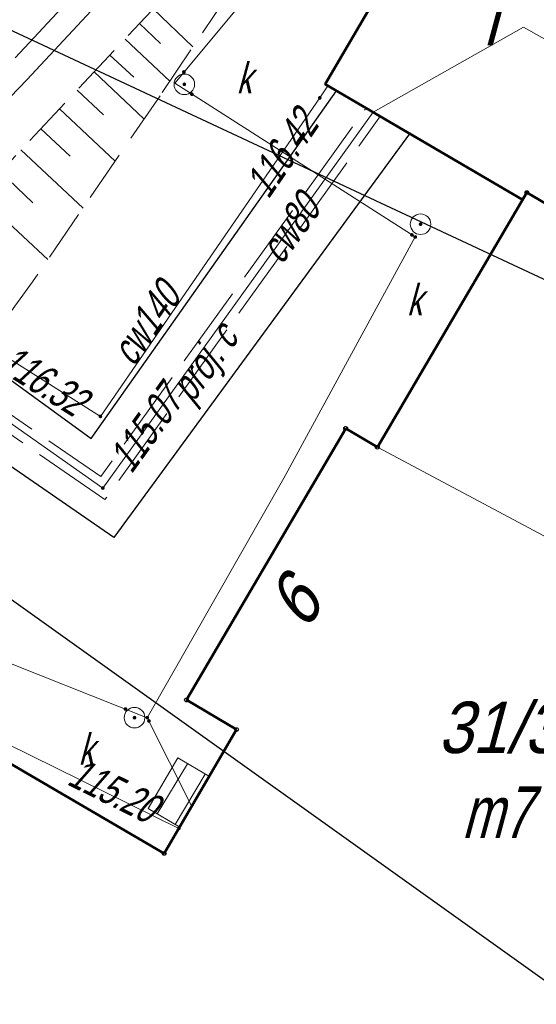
# Model space of a CAD drawing. Extents: x 7463256 to 7464485, y 5957341 to 5958260.
# Tile 145 of 256: x 7463833 to 7463846, y 5957669 to 5957693. Entities that reach past the tile are written whole.
import ezdxf
from ezdxf import colors
from ezdxf.entities.mleader import LeaderData, LeaderLine
from ezdxf.enums import TextEntityAlignment as Align
from ezdxf.math import Vec2, Vec3

# ---------------------------------------------------------------- set-up
doc = ezdxf.new("R2010")
doc.units = 0
doc.header["$MEASUREMENT"] = 0
doc.linetypes.add('mz1.25_0.5', pattern=[1.75, 1.25, -0.5])
doc.linetypes.add('mz2.0_0.5', pattern=[2.5, 2, -0.5])
doc.layers.get('0').update_dxf_attribs({"color": 2, "linetype": 'CONTINUOUS', "lineweight": 5})
for name, color, linetype in [('000 Inne (niezydentyfikowane)', 7, 'CONTINUOUS'), ('238-Punkt adresowy budynku', 7, 'CONTINUOUS'), ('312-Budynek (powierzchnia)', 7, 'CONTINUOUS'), ('312-Funkcja i liczba kondygnacji', 7, 'CONTINUOUS'), ('312-Numer ewidencyjny budynku', 7, 'CONTINUOUS'), ('312-Numer ewidencyjny budynku-Atr124', 7, 'CONTINUOUS'), ('320-część budynku wyodrębniona ze względu na liczbę kondygnacji naziemnych (powierzchnia)', 7, 'CONTINUOUS'), ('352-schody (powierzchnia)', 7, 'CONTINUOUS'), ('kanał ciepłowniczy (linia)', 7, 'CONTINUOUS'), ('przewód ciepłowniczy (linia)', 7, 'CONTINUOUS'), ('przewód ciepłowniczy (linia)-Atr1', 7, 'CONTINUOUS'), ('przewód ciepłowniczy - projektowany lub w budowie (linia) - ob. projektowany', 7, 'CONTINUOUS'), ('przewód ciepłowniczy - projektowany lub w budowie (linia) - ob. projektowany-Atr1', 7, 'CONTINUOUS'), ('przewód gazowy (linia)', 7, 'CONTINUOUS'), ('przewód kanalizacyjny (linia)', 7, 'CONTINUOUS'), ('Punkt budynku', 7, 'CONTINUOUS'), ('punkt o określonej wysokości (sieć ciepłownicza)', 7, 'CONTINUOUS'), ('punkt o określonej wysokości (sieć ciepłownicza)-Atr2', 7, 'CONTINUOUS'), ('punkt o określonej wysokości (sieć gazowa)', 7, 'CONTINUOUS'), ('punkt o określonej wysokości (sieć gazowa)-Atr2', 7, 'CONTINUOUS'), ('punkt o określonej wysokości (sieć kanalizacyjna)', 7, 'CONTINUOUS'), ('rura ochronna - przewód ciepłowniczy (linia)', 7, 'CONTINUOUS'), ('skarpa nieumocniona (powierzchnia)', 7, 'CONTINUOUS'), ('studzienka okrągła - przewód kanalizacyjny (punkt)', 7, 'CONTINUOUS'), ('studzienka okrągła - przewód kanalizacyjny (punkt)-Atr17', 7, 'CONTINUOUS')]:
    doc.layers.add(name, color=color, linetype=linetype)
doc.layers.add('OBMBS-21-18876-opis proj', color=1, linetype='CONTINUOUS', lineweight=18)
doc.styles.get("Standard").update_dxf_attribs({"font": 'txt', "width": 0.75})

# ---------------------------------------------------------------- blocks, each defined once
blk = doc.blocks.new('PW01')
at = {"linetype": 'Continuous', "lineweight": 13}
h = blk.add_hatch(color=0, dxfattribs=at)
edge = h.paths.add_edge_path()
edge.add_arc((0, 0), 0.045, 0, 360)
blk = doc.blocks.new('US15')
at = {"color": 0, "linetype": 'Continuous', "lineweight": 13}
blk.add_circle((0, 0), 0.25, dxfattribs=at)
blk = doc.blocks.new('PUNKTBUD')
at = {"color": 0}
blk.add_circle((0, 0), 0.045, dxfattribs=at)

msp = doc.modelspace()

# ---------------------------------------------------------------- linework, layer by layer
at = {"layer": '000 Inne (niezydentyfikowane)', "color": 7, "linetype": 'Continuous', "lineweight": 13}
for p, q in [((7463836.63, 5957692.95), (7463837.6, 5957692.03)), ((7463836.3, 5957692.6), (7463836.81, 5957692.11)), ((7463835.95, 5957692.22), (7463837.04, 5957691.2)), ((7463835.58, 5957691.83), (7463836.16, 5957691.29)), ((7463835.2, 5957691.42), (7463836.41, 5957690.28)), ((7463834.79, 5957690.98), (7463835.43, 5957690.38)), ((7463834.36, 5957690.52), (7463835.71, 5957689.25)), ((7463833.9, 5957690.04), (7463834.62, 5957689.37)), ((7463833.42, 5957689.53), (7463834.93, 5957688.11)), ((7463832.92, 5957688.99), (7463833.71, 5957688.24)), ((7463832.39, 5957688.43), (7463834.07, 5957686.86))]:
    msp.add_line(p, q, dxfattribs=at)
at = {"layer": '312-Budynek (powierzchnia)', "color": 7, "linetype": 'Continuous', "lineweight": 50, "flags": 128}
msp.add_lwpolyline([(7463850.05, 5957693.71), (7463846.66, 5957687.93), (7463845.71, 5957688.49), (7463845.6, 5957688.32), (7463840.81, 5957691.12), (7463844.75, 5957697.85), (7463847.17, 5957696.44), (7463846.72, 5957695.66)], close=True, dxfattribs=at)
for points in [[(7463842.08, 5957682.3), (7463845.71, 5957688.49)], [(7463845.71, 5957688.49), (7463846.66, 5957687.93)], [(7463837.44, 5957676.16), (7463841.31, 5957682.76)], [(7463841.31, 5957682.76), (7463842.08, 5957682.3)], [(7463838.66, 5957675.44), (7463837.44, 5957676.16)], [(7463836.9, 5957672.43), (7463838.66, 5957675.44)], [(7463833.16, 5957674.62), (7463836.9, 5957672.43)]]:
    msp.add_lwpolyline(points, dxfattribs=at)
at = {"layer": '320-część budynku wyodrębniona ze względu na liczbę kondygnacji naziemnych (powierzchnia)', "color": 7, "linetype": 'Continuous', "lineweight": 18, "flags": 128}
for points in [[(7463860.22, 5957688.53), (7463863.3, 5957686.92), (7463857.87, 5957677.65), (7463857.66, 5957677.27), (7463856.9, 5957677.72), (7463855.42, 5957675.19), (7463842.08, 5957682.3), (7463845.71, 5957688.49), (7463846.66, 5957687.93), (7463850.05, 5957693.71)], [(7463842.13, 5957653.26), (7463840.26, 5957650.05), (7463827.5, 5957657.52), (7463828.45, 5957659.15), (7463824.2, 5957661.64), (7463826.74, 5957665.99), (7463825.7, 5957666.6), (7463827.77, 5957670.14), (7463829.84, 5957668.93), (7463833.16, 5957674.62), (7463836.9, 5957672.43), (7463838.66, 5957675.44), (7463837.44, 5957676.16), (7463841.31, 5957682.76), (7463842.08, 5957682.3), (7463855.42, 5957675.19), (7463853.15, 5957671.31), (7463852.36, 5957671.78), (7463848.76, 5957665.62), (7463846.87, 5957666.73), (7463843.41, 5957660.82), (7463844.57, 5957660.14), (7463840.95, 5957653.95)]]:
    msp.add_lwpolyline(points, close=True, dxfattribs=at)
at = {"layer": '352-schody (powierzchnia)', "color": 7, "linetype": 'Continuous', "lineweight": 18, "flags": 128}
msp.add_lwpolyline([(7463838, 5957674.3), (7463837.28, 5957673.07), (7463836.51, 5957673.52), (7463837.23, 5957674.75)], close=True, dxfattribs=at)
msp.add_lwpolyline([(7463838, 5957674.3), (7463837.28, 5957673.07), (7463836.51, 5957673.52), (7463837.23, 5957674.75)], close=True, dxfattribs=at)
for points in [[(7463837.467, 5957674.611), (7463836.733, 5957673.39)], [(7463837.899, 5957674.359), (7463837.164, 5957673.138)]]:
    msp.add_lwpolyline(points, dxfattribs=at)
at = {"layer": 'kanał ciepłowniczy (linia)', "color": 212, "linetype": 'Continuous', "lineweight": 25, "flags": 128}
msp.add_lwpolyline([(7463842.86, 5957689.92), (7463835.68, 5957680.11), (7463829.24, 5957684.55), (7463828.26, 5957685.19), (7463829.39, 5957686.74), (7463830.13, 5957686.18), (7463831.43, 5957685.19), (7463832.35, 5957684.53), (7463835.13, 5957682.51), (7463841.09, 5957690.96)], close=True, dxfattribs=at)
at = {"layer": 'przewód ciepłowniczy (linia)', "color": 212, "linetype": 'Continuous', "lineweight": 18, "flags": 128}
for points in [[(7463848.42, 5957690.94), (7463845.63, 5957692.51), (7463841.98, 5957690.44), (7463835.41, 5957681.31), (7463831.23, 5957684.25), (7463829.69, 5957685.37), (7463827.81, 5957686.54)], [(7463840.88, 5957691.08), (7463840.68, 5957690.79), (7463835.35, 5957683.05), (7463830.32, 5957686.23), (7463830.2, 5957686.3)]]:
    msp.add_lwpolyline(points, dxfattribs=at)
at = {"layer": 'przewód ciepłowniczy - projektowany lub w budowie (linia) - ob. projektowany', "color": 212, "linetype": 'mz2.0_0.5', "lineweight": 18, "flags": 128}
for points in [[(7463828.18, 5957686.27), (7463847.57, 5957707.15), (7463839.12, 5957727.27), (7463921.5, 5957774.3), (7463943.41, 5957787.13), (7463969.65, 5957803.07), (7463963.86, 5957813.04), (7463989.77, 5957828.16), (7463995.93, 5957817.4), (7464026.63, 5957836.27), (7464046.58, 5957848.86), (7464051.98, 5957852.14), (7464069.5, 5957862.44), (7464072.54, 5957864.01), (7464076.07, 5957866.09), (7464080.23, 5957868.1), (7464099.97, 5957879.95), (7464115.76, 5957889.43), (7464111.96, 5957895.55), (7464138.04, 5957909.82), (7464163.77, 5957924.67), (7464170.31, 5957928.45), (7464166.67, 5957934.59), (7464174.87, 5957939.07), (7464178.6, 5957932.64), (7464202.44, 5957946.87), (7464216.91, 5957955.5), (7464219.67, 5957957.19), (7464222.67, 5957958.98), (7464226.35, 5957961.09), (7464229.83, 5957963.03), (7464233.13, 5957964.8), (7464240.24, 5957968.41), (7464245.86, 5957971.1), (7464249.49, 5957972.74), (7464256.37, 5957975.68), (7464262.76, 5957978.18)], [(7463827.7, 5957686.38), (7463835.46, 5957681.03), (7463842.16, 5957690.35)], [(7463827.92, 5957686.71), (7463835.36, 5957681.59), (7463841.8, 5957690.53)]]:
    msp.add_lwpolyline(points, dxfattribs=at)
at = {"layer": 'przewód gazowy (linia)', "color": 40, "linetype": 'Continuous', "lineweight": 18, "flags": 128}
msp.add_lwpolyline([(7463837.26, 5957673.04), (7463833.07, 5957675.1), (7463832.35, 5957673.96), (7463832.12, 5957673.6)], dxfattribs=at)
at = {"layer": 'przewód kanalizacyjny (linia)', "color": 34, "linetype": 'Continuous', "lineweight": 18, "flags": 128}
for points in [[(7463832.49, 5957677.31), (7463836.49, 5957675.73), (7463839.81, 5957681.55), (7463843, 5957687.41), (7463837.16, 5957691.15), (7463850.58, 5957707.25), (7463854.8, 5957703.8), (7463862.75, 5957717.57), (7463865.31, 5957716.71), (7463867.11, 5957716.53)], [(7463836.49, 5957675.73), (7463837.57, 5957673.57)]]:
    msp.add_lwpolyline(points, dxfattribs=at)
at = {"layer": 'rura ochronna - przewód ciepłowniczy (linia)', "color": 212, "linetype": 'Continuous', "lineweight": 35, "flags": 128}
msp.add_lwpolyline([(7463956.66, 5957807.79), (7463937.74, 5957796.83), (7463925.6, 5957789.77), (7463923.56, 5957788.86), (7463921.57, 5957787.5), (7463920.17, 5957785.67), (7463914.68, 5957782.64), (7463895.57, 5957771.9), (7463892.27, 5957777.69), (7463885.17, 5957773.63), (7463888.35, 5957767.82), (7463872.8, 5957758.43), (7463851.65, 5957745.59), (7463836.17, 5957736.26), (7463837.83, 5957732.48), (7463844.33, 5957717.03), (7463848.39, 5957707.18), (7463844.27, 5957702.72), (7463833.56, 5957691.23), (7463832.35, 5957689.97), (7463831.53, 5957689.12), (7463830.08, 5957687.68), (7463827.51, 5957684.17), (7463817.32, 5957664.87)], dxfattribs=at)
at = {"layer": 'skarpa nieumocniona (powierzchnia)', "color": 7, "linetype": 'mz1.25_0.5', "lineweight": 18, "flags": 128}
msp.add_lwpolyline([(7463836.8, 5957690.84), (7463833.7, 5957686.32), (7463832.35, 5957684.44), (7463831.25, 5957682.91), (7463828.11, 5957678.59), (7463825.56, 5957675.05), (7463826.03, 5957671.65), (7463816.44, 5957655.1), (7463811.91, 5957652.17), (7463815.12, 5957659.71), (7463818.04, 5957666.76), (7463820.4, 5957670.45), (7463823.3, 5957675.63), (7463826.5, 5957680.12), (7463832, 5957688.01), (7463832.35, 5957688.38), (7463842.24, 5957698.94)], close=True, dxfattribs=at)

# ---------------------------------------------------------------- block references
at = {"layer": 'Punkt budynku', "color": 5, "linetype": 'Continuous', "lineweight": 18}
for p in [(7463845.71, 5957688.49), (7463841.31, 5957682.76), (7463842.08, 5957682.3), (7463837.44, 5957676.16), (7463838.66, 5957675.44), (7463836.9, 5957672.43)]:
    msp.add_blockref('PUNKTBUD', p, dxfattribs=at)
at = {"layer": 'punkt o określonej wysokości (sieć ciepłownicza)', "color": 212, "linetype": 'Continuous', "lineweight": 13}
for p in [(7463840.68, 5957690.79), (7463835.35, 5957683.05), (7463835.41, 5957681.31)]:
    msp.add_blockref('PW01', p, dxfattribs=at)
at = {"layer": 'punkt o określonej wysokości (sieć gazowa)', "color": 40, "linetype": 'Continuous', "lineweight": 13}
msp.add_blockref('PW01', (7463837.26, 5957673.04), dxfattribs=at)
at = {"layer": 'punkt o określonej wysokości (sieć kanalizacyjna)', "color": 34, "linetype": 'Continuous', "lineweight": 13}
for p in [(7463837.38, 5957691.42), (7463837.39, 5957691.12), (7463837.57, 5957690.88), (7463843.13, 5957687.72), (7463842.92, 5957687.46), (7463843, 5957687.41), (7463835.96, 5957675.94), (7463836.18, 5957675.73), (7463836.49, 5957675.73), (7463836.53, 5957675.65)]:
    msp.add_blockref('PW01', p, dxfattribs=at)
at = {"layer": 'studzienka okrągła - przewód kanalizacyjny (punkt)', "color": 34, "linetype": 'Continuous', "lineweight": 18}
for p in [(7463837.39, 5957691.12), (7463843.13, 5957687.72), (7463836.18, 5957675.73)]:
    msp.add_blockref('US15', p, dxfattribs=at)

# ---------------------------------------------------------------- texts
at = {"layer": '238-Punkt adresowy budynku', "color": 7, "linetype": 'Continuous', "lineweight": 25, "oblique": 15, "width": 0.9}
msp.add_text('9', height=1.25, rotation=235.405, dxfattribs=at).set_placement((7463839.74, 5957679.16), align=Align.CENTER)
at = {"layer": '312-Funkcja i liczba kondygnacji', "color": 7, "linetype": 'Continuous', "lineweight": 18, "oblique": 15, "width": 0.9}
msp.add_text('i', height=1.25, dxfattribs=at).set_placement((7463844.82, 5957692.69), align=Align.MIDDLE_CENTER)
at = {"layer": '312-Numer ewidencyjny budynku', "color": 7, "linetype": 'Continuous', "lineweight": 18, "oblique": 15, "width": 0.9}
msp.add_text('31/3;1', height=1.25, dxfattribs=at).set_placement((7463843.55, 5957676.12), align=Align.TOP_LEFT)
at = {"layer": '312-Numer ewidencyjny budynku-Atr124', "color": 7, "oblique": 15, "width": 0.72}
msp.add_text('m7', height=1.25, dxfattribs=at).set_placement((7463844.13, 5957674.06), align=Align.TOP_LEFT)
at = {"layer": 'przewód ciepłowniczy (linia)-Atr1', "color": 212, "oblique": 15, "width": 0.72}
msp.add_text('cw80', height=0.75, rotation=54.261, dxfattribs=at).set_placement((7463839.45, 5957686.93), align=Align.MIDDLE_LEFT)
msp.add_text('cw140', height=0.75, rotation=55.447, dxfattribs=at).set_placement((7463836.16, 5957684.23))
at = {"layer": 'przewód ciepłowniczy - projektowany lub w budowie (linia) - ob. projektowany-Atr1', "color": 212, "oblique": 15, "width": 0.72}
msp.add_text('proj. c', height=0.75, rotation=54.288, dxfattribs=at).set_placement((7463837.28, 5957683.56), align=Align.MIDDLE_LEFT)
at = {"layer": 'punkt o określonej wysokości (sieć ciepłownicza)-Atr2', "color": 212, "oblique": 15, "width": 0.72}
for s, rotation, p in [('116.42', 55.447, (7463839.12, 5957688.52)), ('116.32', -32.301, (7463833.03, 5957684.52)), ('115.07', 54.261, (7463835.8, 5957681.85))]:
    msp.add_text(s, height=0.75, rotation=rotation, dxfattribs=at).set_placement(p, align=Align.MIDDLE_LEFT)
at = {"layer": 'punkt o określonej wysokości (sieć gazowa)-Atr2', "color": 40, "oblique": 15, "width": 0.72}
msp.add_text('115.20', height=0.75, rotation=333.73, dxfattribs=at).set_placement((7463834.51, 5957674.12))
at = {"layer": 'studzienka okrągła - przewód kanalizacyjny (punkt)-Atr17', "color": 34, "oblique": 15, "width": 0.72}
for p in [(7463838.66, 5957690.9), (7463842.8, 5957685.51), (7463834.82, 5957674.59)]:
    msp.add_text('k', height=0.75, dxfattribs=at).set_placement(p)

# ---------------------------------------------------------------- next in the draw order: leaders
at = {"layer": 'OBMBS-21-18876-opis proj', "lineweight": 20}
ml = msp.add_multileader_mtext('Standard', dxfattribs=at)
ml.set_content('\\pxqc;{\\W0.9;\\fArial|b0|i0|c238|p34;proj. rura osłonowa \\PDVK160\\PL=3m}', color=256)
ml.set_leader_properties()
ml.build(insert=Vec2(0, 0))
ml.multileader.update_dxf_attribs({"has_text_frame": 1, "text_right_attachment_type": 0, "dogleg_length": 0.36, "arrow_head_size": 1.3})
ctx = ml.context
ctx.base_point, ctx.char_height, ctx.arrow_head_size, ctx.landing_gap_size, ctx.plane_origin, ctx.plane_x_axis, ctx.plane_y_axis = Vec3(7463872.372, 5957674.469, -10.8), 1.3, 1.3, 0.09, Vec3(7463786.006, 5957817.346, -10.8), Vec3(0.765565, 0.643359), Vec3(-0.643359, 0.765565)
ctx.right_attachment = 0
notes = []
notes.append((ctx, [(0, (1, 1, 0), (7463872.096, 5957674.237, -10.8), (0.765565, 0.643359), 0.36, [(0, [(7463827.237, 5957695.21, -10.8)], 0, [])])]))
ctx.mtext.insert, ctx.mtext.text_direction, ctx.mtext.rotation, ctx.mtext.width, ctx.mtext.defined_height, ctx.mtext.flow_direction = Vec3(7463872.015, 5957675.033, -10.8), Vec3(0.765565, 0.643359), 0.698877, 14.01367, 27.692, 5
ctx.mtext.has_bg_fill, ctx.mtext.bg_color, ctx.mtext.bg_scale_factor, ctx.mtext.bg_transparency, ctx.mtext.use_window_bg_color = 1, -1023410167, 1.5, 0, 1
for ctx, leaders in notes:
    for number, flags, end, landing, length, lines in leaders:
        leader = LeaderData()
        leader.index, (leader.has_last_leader_line, leader.has_dogleg_vector, leader.attachment_direction) = number, flags
        leader.last_leader_point, leader.dogleg_vector, leader.dogleg_length = Vec3(end), Vec3(landing), length
        for number, points, colour, breaks in lines:
            line = LeaderLine()
            line.index, line.vertices, line.color, line.breaks = number, Vec3.list(points), colors.encode_raw_color(colour), breaks
            leader.lines.append(line)
        ctx.leaders.append(leader)

# ---------------------------------------------------------------- next in the draw order: leaders
ml = msp.add_multileader_mtext('Standard', dxfattribs=at)
ml.set_content('\\pxqc;{\\W0.9;\\fArial|b0|i0|c238|p34;proj. rura osłonowa\\P DVK160\\PL=2m}', color=256)
ml.set_leader_properties()
ml.build(insert=Vec2(0, 0))
ml.multileader.update_dxf_attribs({"has_text_frame": 1, "text_right_attachment_type": 0, "dogleg_length": 0.36, "arrow_head_size": 1.3})
ctx = ml.context
ctx.base_point, ctx.char_height, ctx.arrow_head_size, ctx.landing_gap_size, ctx.plane_origin, ctx.plane_x_axis, ctx.plane_y_axis = Vec3(7463861.589, 5957658.759, -10.8), 1.3, 1.3, 0.09, Vec3(7463781.907, 5957805.542, -10.8), Vec3(0.765565, 0.643359), Vec3(-0.643359, 0.765565)
ctx.right_attachment = 0
notes = []
notes.append((ctx, [(0, (1, 1, 0), (7463861.313, 5957658.527, -10.8), (0.765565, 0.643359), 0.36, [(0, [(7463820.216, 5957687.862, -10.8)], 0, [])])]))
ctx.mtext.insert, ctx.mtext.text_direction, ctx.mtext.rotation, ctx.mtext.width, ctx.mtext.defined_height, ctx.mtext.flow_direction = Vec3(7463861.156, 5957659.414, -10.8), Vec3(0.765565, 0.643359), 0.698877, 14.38982, 27.692, 5
ctx.mtext.has_bg_fill, ctx.mtext.bg_color, ctx.mtext.bg_scale_factor, ctx.mtext.bg_transparency, ctx.mtext.use_window_bg_color = 1, -1023410167, 1.5, 0, 1
for ctx, leaders in notes:
    for number, flags, end, landing, length, lines in leaders:
        leader = LeaderData()
        leader.index, (leader.has_last_leader_line, leader.has_dogleg_vector, leader.attachment_direction) = number, flags
        leader.last_leader_point, leader.dogleg_vector, leader.dogleg_length = Vec3(end), Vec3(landing), length
        for number, points, colour, breaks in lines:
            line = LeaderLine()
            line.index, line.vertices, line.color, line.breaks = number, Vec3.list(points), colors.encode_raw_color(colour), breaks
            leader.lines.append(line)
        ctx.leaders.append(leader)

# ---------------------------------------------------------------- next in the draw order: leaders
ml = msp.add_multileader_mtext('Standard', dxfattribs=at)
ml.set_content('\\pxqc;{\\W0.9;\\fArial|b0|i0|c238|p34;proj. rura osłonowa \\PDVK160\\PL=2m}', color=256)
ml.set_leader_properties()
ml.build(insert=Vec2(0, 0))
ml.multileader.update_dxf_attribs({"has_text_frame": 1, "text_right_attachment_type": 0, "dogleg_length": 0.36, "arrow_head_size": 1.3})
ctx = ml.context
ctx.base_point, ctx.char_height, ctx.arrow_head_size, ctx.landing_gap_size, ctx.plane_origin, ctx.plane_x_axis, ctx.plane_y_axis = Vec3(7463851.554, 5957644.21, -10.8), 1.3, 1.3, 0.09, Vec3(7463773.218, 5957787.835, -10.8), Vec3(0.765565, 0.643359), Vec3(-0.643359, 0.765565)
ctx.right_attachment = 0
notes = []
notes.append((ctx, [(0, (1, 1, 0), (7463851.278, 5957643.978, -10.8), (0.765565, 0.643359), 0.36, [(0, [(7463815.389, 5957682.054, -10.8)], 0, [])])]))
ctx.mtext.insert, ctx.mtext.text_direction, ctx.mtext.rotation, ctx.mtext.width, ctx.mtext.defined_height, ctx.mtext.alignment, ctx.mtext.flow_direction = Vec3(7463856.374, 5957649.28, -10.8), Vec3(0.765565, 0.643359), 0.698877, 14.71536, 27.692, 2, 5
ctx.mtext.has_bg_fill, ctx.mtext.bg_color, ctx.mtext.bg_scale_factor, ctx.mtext.bg_transparency, ctx.mtext.use_window_bg_color = 1, -1023410167, 1.5, 0, 1
for ctx, leaders in notes:
    for number, flags, end, landing, length, lines in leaders:
        leader = LeaderData()
        leader.index, (leader.has_last_leader_line, leader.has_dogleg_vector, leader.attachment_direction) = number, flags
        leader.last_leader_point, leader.dogleg_vector, leader.dogleg_length = Vec3(end), Vec3(landing), length
        for number, points, colour, breaks in lines:
            line = LeaderLine()
            line.index, line.vertices, line.color, line.breaks = number, Vec3.list(points), colors.encode_raw_color(colour), breaks
            leader.lines.append(line)
        ctx.leaders.append(leader)

doc.saveas('drawing.dxf')
